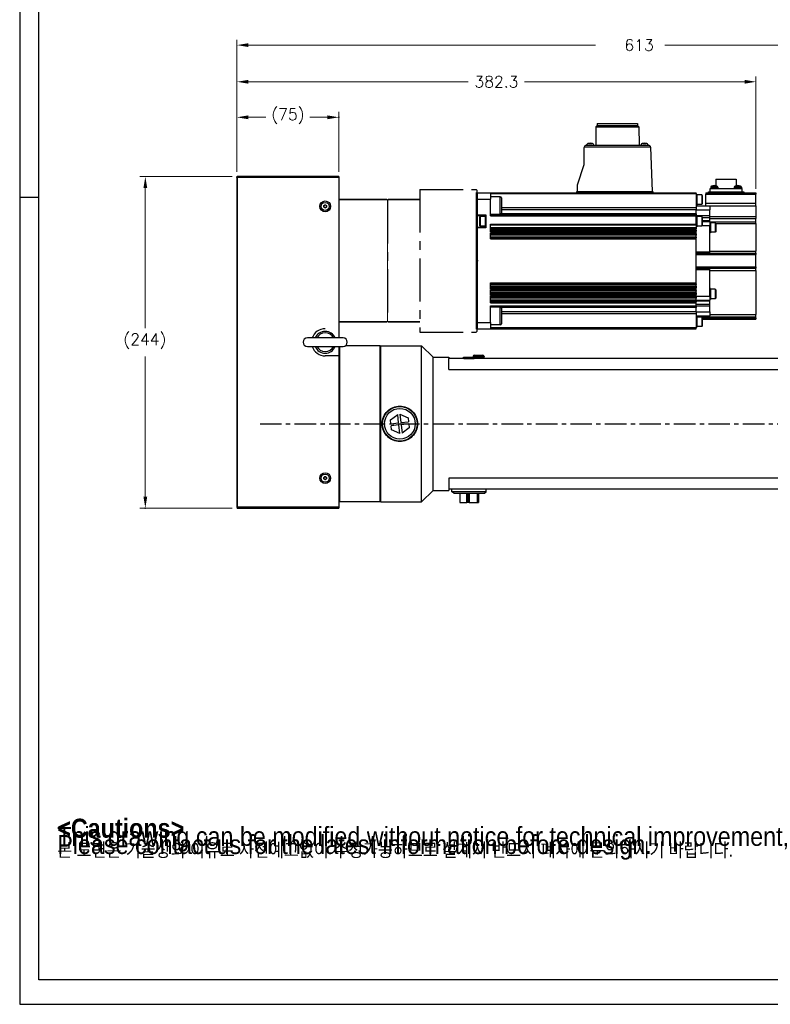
# Model space of a CAD drawing. Extents: x 22980 to 24665, y 4373 to 5561.
# Tile 1 of 19: x 22980 to 23533, y 4373 to 5098. Entities that reach past the tile are written whole.
import ezdxf

# ---------------------------------------------------------------- set-up
doc = ezdxf.new("R2010")
doc.units = 0
doc.header["$LTSCALE"] = 25.4
doc.linetypes.add('CENTER', pattern=[2, 1.25, -0.25, 0.25, -0.25])
doc.layers.get('0').update_dxf_attribs({"linetype": 'CONTINUOUS'})
doc.layers.get('Defpoints').update_dxf_attribs({"linetype": 'CONTINUOUS'})
for name, color, linetype in [('1', 1, 'CENTER'), ('ATA-CENTER', 133, 'CENTER'), ('ATA-TEXT', 7, 'CONTINUOUS')]:
    doc.layers.add(name, color=color, linetype=linetype)
for name, color, linetype, lineweight in [('2d ConnectionPoints', 7, 'CONTINUOUS', 50), ('AM_0', 7, 'CONTINUOUS', 50), ('AM_5_Dimension', 6, 'CONTINUOUS', 13), ('ATA-DIM', 252, 'CONTINUOUS', 25), ('외형선(ISO)', 7, 'CONTINUOUS', 35)]:
    doc.layers.add(name, color=color, linetype=linetype, lineweight=lineweight)
doc.styles.get("Standard").update_dxf_attribs({"font": 'simplex.shx'})
doc.styles.add('주 문자 (ISO)', font='arial.ttf')
doc.dimstyles.new('ata_A1', dxfattribs={"dimtxt": 4.2, "dimasz": 4.2, "dimexe": 2, "dimexo": 2, "dimgap": 2, "dimtad": 0, "dimtih": 1, "dimtoh": 1, "dimdec": 6, "dimdsep": 46, "dimtxsty": 'Standard', "dimcen": 0, "dimclrd": 252, "dimclre": 252, "dimclrt": 4, "dimadec": 6, "dimazin": 2, "dimtfac": 1, "dimtdec": 6, "dimtofl": 0, "dimtmove": 0, "dimatfit": 3, "dimfxl": 0, "dimtolj": 1, "dimtzin": 0, "dimlwd": 0, "dimlwe": 0, "dimarcsym": 0})

# ---------------------------------------------------------------- blocks, each defined once
blk = doc.blocks.new('DDHW')
for p, q in [((20483.62, 4957.94), (20483.62, 4962.6)), ((20483.62, 4962.6), (20483.62, 4957.94)), ((20483.62, 4957.94), (20483.62, 4867.25)), ((20483.62, 4946.35), (20483.62, 4957.94)), ((20483.62, 4867.25), (20483.62, 4936.85)), ((20483.62, 4862.6), (20483.62, 4867.25)), ((20483.62, 4867.25), (20483.62, 4862.6)), ((20381.82, 4862.6), (20381.82, 4855.75))]:
    blk.add_line(p, q)
at = {"color": 7, "linetype": 'Continuous'}
blk.add_line((20483.62, 4962.6), (20483.62, 4862.6), dxfattribs=at)
at = {"ltscale": 0.2}
blk.add_line((20381.82, 4957.6), (20381.82, 4867.6), dxfattribs=at)
at = {"layer": '1', "color": 0}
for p, q in [((20441.62, 4965.1), (20483.12, 4965.1)), ((20441.62, 4965.1), (20441.62, 4860.1)), ((20483.62, 4964.6), (20483.62, 4860.6)), ((20417.82, 4957.1), (20417.82, 4868.1)), ((20441.62, 4860.1), (20483.12, 4860.1))]:
    blk.add_line(p, q, dxfattribs=at)
at = {"layer": '2d ConnectionPoints'}
blk.add_point((20483.62, 4912.6), dxfattribs=at)
at = {"layer": 'AM_0'}
blk.add_line((20483.62, 4962.9), (20483.62, 4862.3), dxfattribs=at)
at = {"layer": 'AM_5_Dimension', "color": 0}
for p, q in [((20483.62, 4964.6), (20483.12, 4965.1)), ((20483.62, 4860.6), (20483.12, 4860.1))]:
    blk.add_line(p, q, dxfattribs=at)
at = {"layer": 'AM_5_Dimension', "color": 0, "ltscale": 0.5}
blk.add_line((20417.82, 4957.1), (20417.82, 4868.1), dxfattribs=at)
at = {"layer": '외형선(ISO)'}
for p, q in [((20381.82, 4957.6), (20417.32, 4957.6)), ((20417.82, 4957.1), (20417.32, 4957.6)), ((20417.82, 4957.1), (20418.32, 4957.6)), ((20417.82, 4957.1), (20418.32, 4957.6)), ((20441.62, 4957.6), (20418.32, 4957.6)), ((20381.82, 4867.6), (20417.32, 4867.6)), ((20417.82, 4868.1), (20417.32, 4867.6)), ((20417.82, 4868.1), (20418.32, 4867.6)), ((20417.82, 4868.1), (20418.32, 4867.6)), ((20441.62, 4867.6), (20418.32, 4867.6))]:
    blk.add_line(p, q, dxfattribs=at)
blk = doc.blocks.new('*D8982')
at = {"color": 0}
for p in [(23140.7, 4982.72), (23072.7, 4738.72), (23140.7, 4738.72)]:
    blk.add_point(p, dxfattribs=at)
at = {"layer": 'ATA-DIM', "color": 252, "lineweight": 0}
for p, q in [((23136.7, 4982.72), (23068.7, 4982.72)), ((23072.7, 4974.32), (23072.7, 4871.11)), ((23072.7, 4747.12), (23072.7, 4850.34)), ((23136.7, 4738.72), (23068.7, 4738.72))]:
    blk.add_line(p, q, dxfattribs=at)
at = {"layer": 'ATA-DIM', "color": 252}
for points in [[(23074.1, 4974.32), (23071.3, 4974.32), (23072.7, 4982.72)], [(23071.3, 4747.12), (23074.1, 4747.12), (23072.7, 4738.72)]]:
    blk.add_solid(points, dxfattribs=at)
at = {"layer": 'ATA-DIM', "color": 4, "ltscale": 0.2, "insert": (23056.53, 4867.11), "char_height": 8.4, "attachment_point": 1}
blk.add_mtext('\\A1;(244)', dxfattribs=at)
blk = doc.blocks.new('*D8997')
at = {"layer": 'ATA-DIM', "color": 252, "lineweight": 0}
for p, q in [((23140.2, 4986.22), (23140.2, 5056.49)), ((23148.6, 5052.49), (23310.55, 5052.49)), ((23514.1, 5052.49), (23352.15, 5052.49)), ((23522.5, 4973.72), (23522.5, 5056.49))]:
    blk.add_line(p, q, dxfattribs=at)
at = {"layer": 'ATA-DIM', "color": 252}
for points in [[(23148.6, 5053.89), (23148.6, 5051.09), (23140.2, 5052.49)], [(23514.1, 5051.09), (23514.1, 5053.89), (23522.5, 5052.49)]]:
    blk.add_solid(points, dxfattribs=at)
at = {"layer": 'Defpoints', "color": 0}
for p in [(23522.5, 5052.49), (23140.2, 4982.22), (23522.5, 4969.72)]:
    blk.add_point(p, dxfattribs=at)
at = {"layer": 'ATA-DIM', "color": 4, "ltscale": 0.2, "insert": (23331.35, 5052.49), "char_height": 8.4, "attachment_point": 5}
blk.add_mtext('\\A1;382.3', dxfattribs=at)
blk = doc.blocks.new('*D8975')
at = {"color": 0}
for p in [(23215.2, 5026.33), (23140.2, 4982.22), (23215.2, 4982.22)]:
    blk.add_point(p, dxfattribs=at)
at = {"layer": 'ATA-DIM', "color": 252, "lineweight": 0}
for p, q in [((23140.2, 4986.22), (23140.2, 5030.33)), ((23215.2, 4986.22), (23215.2, 5030.33)), ((23148.6, 5026.33), (23161.52, 5026.33)), ((23206.8, 5026.33), (23193.88, 5026.33))]:
    blk.add_line(p, q, dxfattribs=at)
at = {"layer": 'ATA-DIM', "color": 252}
for points in [[(23148.6, 5027.73), (23148.6, 5024.93), (23140.2, 5026.33)], [(23206.8, 5024.93), (23206.8, 5027.73), (23215.2, 5026.33)]]:
    blk.add_solid(points, dxfattribs=at)
at = {"layer": 'ATA-DIM', "color": 4, "ltscale": 0.2, "insert": (23165.52, 5032.71), "char_height": 8.4, "attachment_point": 1}
blk.add_mtext('\\A1;(75)', dxfattribs=at)
blk = doc.blocks.new('*D8976')
at = {"color": 0}
for p in [(23753.2, 5079.47), (23140.2, 4982.22), (23753.2, 4858.22)]:
    blk.add_point(p, dxfattribs=at)
at = {"layer": 'ATA-DIM', "color": 252, "lineweight": 0}
for p, q in [((23140.2, 4986.22), (23140.2, 5083.47)), ((23753.2, 4862.22), (23753.2, 5083.47)), ((23148.6, 5079.47), (23404.41, 5079.47)), ((23744.8, 5079.47), (23455.33, 5079.47))]:
    blk.add_line(p, q, dxfattribs=at)
at = {"layer": 'ATA-DIM', "color": 252}
for points in [[(23148.6, 5080.87), (23148.6, 5078.07), (23140.2, 5079.47)], [(23744.8, 5078.07), (23744.8, 5080.87), (23753.2, 5079.47)]]:
    blk.add_solid(points, dxfattribs=at)
at = {"layer": 'ATA-DIM', "color": 4, "ltscale": 0.2, "insert": (23408.41, 5083.67), "char_height": 8.4, "attachment_point": 1}
blk.add_mtext('\\A1;   613', dxfattribs=at)
blk = doc.blocks.new('ata-Border-A1-002')
at = {"color": 253, "ltscale": 0.5}
for p, q in [((0, 594), (0, 0)), ((7, 297), (0, 297)), ((0, 0), (841, 0))]:
    blk.add_line(p, q, dxfattribs=at)
at = {"ltscale": 0.5}
blk.add_line((7, 9), (7, 585), dxfattribs=at)
blk.add_line((834, 9), (7, 9))

msp = doc.modelspace()

# ---------------------------------------------------------------- linework, layer by layer
for p, q in [((23404.6290774, 5019.2237428), (23404.5290774, 5005.7237428)), ((23405.6290774, 5020.2237428), (23404.6290774, 5019.2237428)), ((23404.6290774, 5019.2237428), (23436.3690774, 5019.2237428)), ((23405.6290774, 5021.7237428), (23405.6290774, 5020.2237428)), ((23405.6290774, 5021.7237428), (23435.3690774, 5021.7237428)), ((23405.6290774, 5020.2237428), (23435.3690774, 5020.2237428)), ((23435.3690774, 5021.7237428), (23435.3690774, 5020.2237428)), ((23435.3690774, 5020.2237428), (23436.3690774, 5019.2237428)), ((23436.3690774, 5019.2237428), (23436.4690774, 5005.7237428)), ((23395.9990774, 4991.5237428), (23395.9990774, 5004.2237428)), ((23444.8623243, 5004.276092), (23395.9999911, 5004.276092)), ((23397.4990774, 5005.7237428), (23399.417068, 5005.7237428)), ((23399.2971836, 5007.1197888), (23401.7009712, 5007.1197888)), ((23399.417068, 5005.7237428), (23401.5810868, 5005.7237428)), ((23401.5810868, 5005.7237428), (23439.417068, 5005.7237428)), ((23439.2971836, 5007.1197888), (23441.7009712, 5007.1197888)), ((23439.417068, 5005.7237428), (23441.5810868, 5005.7237428)), ((23441.5810868, 5005.7237428), (23443.3632381, 5005.7237428)), ((23444.8623243, 5004.276092), (23445.9990774, 4971.7237428)), ((23390.9990774, 4976.5237428), (23395.9990774, 4991.5237428)), ((23140.1990769, 4982.2237428), (23140.1990769, 4739.2237428)), ((23140.6990769, 4982.2237428), (23140.1990769, 4982.2237428)), ((23140.6990769, 4982.7237428), (23140.6990769, 4982.2237428)), ((23215.1990769, 4982.7237428), (23140.6990769, 4982.7237428)), ((23140.6990769, 4739.2237428), (23140.6990769, 4982.2237428)), ((23140.6990769, 4982.2237428), (23215.1990769, 4982.2237428)), ((23215.1990769, 4982.7237428), (23215.1990769, 4982.2237428)), ((23215.1990769, 4982.2237428), (23215.1990769, 4870.7237428)), ((23493.0990774, 4980.7237428), (23507.8990774, 4980.7237428)), ((23493.0990774, 4980.7237428), (23493.0990774, 4975.9148312)), ((23507.8990774, 4980.7237428), (23507.8990774, 4975.9148312)), ((23390.9990774, 4971.7237428), (23390.9990774, 4976.5237428)), ((23488.7990774, 4974.0237428), (23512.1990774, 4974.0237428)), ((23488.7990774, 4971.5237428), (23488.7990774, 4974.0237428)), ((23489.1932021, 4974.8709917), (23489.1190774, 4974.0237428)), ((23489.1932021, 4974.8709917), (23494.5449527, 4974.8709917)), ((23489.90945, 4975.7438515), (23493.8287048, 4975.7438515)), ((23494.5449527, 4974.8709917), (23494.6190774, 4974.0237428)), ((23506.4532021, 4974.8709917), (23506.3790774, 4974.0237428)), ((23506.4532021, 4974.8709917), (23511.8049527, 4974.8709917)), ((23507.1694501, 4975.7438515), (23511.0887047, 4975.7438515)), ((23511.8049527, 4974.8709917), (23511.8790774, 4974.0237428)), ((23512.1990774, 4974.0237428), (23512.1990774, 4971.5237428)), ((23316.9990774, 4970.7237428), (23326.9990774, 4970.7237428)), ((23316.9990774, 4970.7237428), (23316.9990774, 4966.0696357)), ((23316.9990774, 4966.0696357), (23316.9990774, 4970.7237428)), ((23316.9990774, 4966.0696357), (23326.9990774, 4966.0696357)), ((23316.9990774, 4954.4737428), (23316.9990774, 4966.0696357)), ((23316.9990774, 4966.0696357), (23316.9990774, 4875.3778499)), ((23326.9990774, 4970.7237428), (23326.9990774, 4966.0696357)), ((23326.9990774, 4970.7237428), (23478.4990774, 4970.7237428)), ((23478.4990774, 4970.0279177), (23326.9990774, 4970.0279177)), ((23334.1990774, 4967.8823827), (23326.9990774, 4967.8823827)), ((23326.9990774, 4953.8251344), (23326.9990774, 4966.0696357)), ((23334.1990774, 4954.8823827), (23334.1990774, 4967.8823827)), ((23334.9990774, 4967.0823827), (23334.9990774, 4955.6823827)), ((23390.4990774, 4970.7237428), (23390.4990774, 4971.7237428)), ((23390.4990774, 4971.7237428), (23446.4990774, 4971.7237428)), ((23446.4990774, 4971.7237428), (23446.4990774, 4970.7237428)), ((23478.4990774, 4970.0279177), (23478.4990774, 4970.7237428)), ((23478.4990774, 4970.0279177), (23478.4990774, 4959.7944075)), ((23478.9990774, 4969.7237428), (23478.4990774, 4969.7237428)), ((23478.9990774, 4969.7237428), (23478.9990774, 4961.7237428)), ((23482.6490774, 4969.2237428), (23478.9990774, 4969.2237428)), ((23482.9990774, 4968.8737428), (23482.6490774, 4969.2237428)), ((23482.6490774, 4969.2237428), (23482.6490774, 4962.2237428)), ((23482.9990774, 4968.8737428), (23482.9990774, 4962.5737428)), ((23485.4990774, 4970.7237428), (23485.4990774, 4969.7237428)), ((23485.4990774, 4970.7237428), (23487.4990774, 4970.7237428)), ((23485.4990774, 4969.7237428), (23522.4990774, 4969.7237428)), ((23485.4990774, 4963.050596), (23485.4990774, 4969.7237428)), ((23487.4990774, 4970.7237428), (23487.4990774, 4971.5237428)), ((23487.4990774, 4971.5237428), (23513.4990774, 4971.5237428)), ((23487.4990774, 4970.7237428), (23513.4990774, 4970.7237428)), ((23513.4990774, 4971.5237428), (23513.4990774, 4970.7237428)), ((23513.4990774, 4970.7237428), (23522.4990774, 4970.7237428)), ((23522.4990774, 4970.7237428), (23522.4990774, 4969.7237428)), ((23522.4990774, 4963.050596), (23522.4990774, 4969.7237428)), ((23204.1990769, 4961.3010931), (23205.1990769, 4961.8784433)), ((23204.1990769, 4960.1463925), (23204.1990769, 4961.3010931)), ((23205.1990769, 4959.5690423), (23204.1990769, 4960.1463925)), ((23205.1990769, 4961.8784433), (23206.1990769, 4961.3010931)), ((23206.1990769, 4960.1463925), (23205.1990769, 4959.5690423)), ((23206.1990769, 4961.3010931), (23206.1990769, 4960.1463925)), ((23478.4990774, 4959.7944075), (23334.9990774, 4959.7944075)), ((23478.4990774, 4958.3283413), (23334.9990774, 4958.3283413)), ((23478.9990774, 4961.7237428), (23478.4990774, 4961.7237428)), ((23478.4990774, 4961.2237428), (23488.4990774, 4961.2237428)), ((23478.4990774, 4959.7944075), (23478.4990774, 4958.3283413)), ((23478.4990774, 4955.1662435), (23478.4990774, 4958.3283413)), ((23478.4990774, 4958.2237428), (23488.4990774, 4958.2237428)), ((23482.6490774, 4962.2237428), (23478.9990774, 4962.2237428)), ((23482.9990774, 4962.5737428), (23482.6490774, 4962.2237428)), ((23485.4990774, 4963.050596), (23522.4990774, 4963.050596)), ((23485.4990774, 4961.2237428), (23485.4990774, 4963.050596)), ((23488.4990774, 4961.2237428), (23488.4990774, 4958.2237428)), ((23488.4990774, 4961.1797958), (23522.4990774, 4961.1797958)), ((23488.4990774, 4953.9721699), (23488.4990774, 4958.2237428)), ((23522.4990774, 4961.1797958), (23522.4990774, 4963.050596)), ((23522.4990774, 4961.1797958), (23522.4990774, 4953.4217224)), ((23316.9990774, 4954.4737428), (23323.4990774, 4954.4737428)), ((23316.9990774, 4953.9737428), (23323.4990774, 4953.9737428)), ((23318.9990774, 4952.8737428), (23319.3490774, 4953.2237428)), ((23318.9990774, 4952.8737428), (23318.9990774, 4946.5737428)), ((23322.9990774, 4953.2237428), (23319.3490774, 4953.2237428)), ((23319.3490774, 4953.2237428), (23319.3490774, 4946.2237428)), ((23323.4990774, 4953.7237428), (23322.9990774, 4953.7237428)), ((23322.9990774, 4953.7237428), (23322.9990774, 4945.7237428)), ((23323.4990774, 4954.4737428), (23323.4990774, 4944.9737428)), ((23334.1990774, 4954.8823827), (23326.9990774, 4954.8823827)), ((23478.4990774, 4954.5209595), (23326.9990774, 4954.5209595)), ((23326.9990774, 4953.8251344), (23478.4990774, 4953.8251344)), ((23478.4990774, 4955.1662435), (23334.8103059, 4955.1662435)), ((23478.4990774, 4955.1662435), (23478.4990774, 4954.5209595)), ((23478.4990774, 4953.8251344), (23478.4990774, 4954.5209595)), ((23478.4990774, 4953.9721699), (23488.4990774, 4953.9721699)), ((23478.4990774, 4947.552913), (23478.4990774, 4953.8251344)), ((23478.9990774, 4953.7237428), (23478.4990774, 4953.7237428)), ((23478.9990774, 4953.7237428), (23478.9990774, 4945.7237428)), ((23482.6490774, 4953.2237428), (23478.9990774, 4953.2237428)), ((23482.9990774, 4952.8737428), (23482.6490774, 4953.2237428)), ((23482.6490774, 4953.2237428), (23482.6490774, 4946.2237428)), ((23482.9990774, 4952.8737428), (23482.9990774, 4946.5737428)), ((23482.9990774, 4952.5579564), (23488.4990774, 4952.5579564)), ((23488.4990774, 4952.5579564), (23488.4990774, 4953.9721699)), ((23488.4990774, 4953.4217224), (23522.4990774, 4953.4217224)), ((23488.4990774, 4950.3095292), (23488.4990774, 4952.5579564)), ((23488.4990774, 4951.9096771), (23522.4990774, 4951.9096771)), ((23522.4990774, 4953.4217224), (23522.4990774, 4951.9096771)), ((23522.4990774, 4949.4302316), (23522.4990774, 4951.9096771)), ((23316.9990774, 4945.4737428), (23323.4990774, 4945.4737428)), ((23323.4990774, 4944.9737428), (23316.9990774, 4944.9737428)), ((23316.9990774, 4875.3778499), (23316.9990774, 4944.9737428)), ((23318.9990774, 4946.5737428), (23319.3490774, 4946.2237428)), ((23322.9990774, 4946.2237428), (23319.3490774, 4946.2237428)), ((23323.4990774, 4945.7237428), (23322.9990774, 4945.7237428)), ((23326.9990774, 4941.9205796), (23326.9990774, 4947.552913)), ((23326.9990774, 4947.552913), (23478.4990774, 4947.552913)), ((23478.4990774, 4946.8990514), (23326.9990774, 4946.8990514)), ((23478.4990774, 4945.0895541), (23326.9990774, 4945.0895541)), ((23478.4990774, 4944.1102343), (23326.9990774, 4944.1102343)), ((23478.4990774, 4946.8990514), (23478.4990774, 4947.552913)), ((23478.4990774, 4946.8990514), (23478.4990774, 4945.0895541)), ((23478.9990774, 4945.7237428), (23478.4990774, 4945.7237428)), ((23478.4990774, 4945.0895541), (23478.4990774, 4944.1102343)), ((23478.4990774, 4943.1403334), (23478.4990774, 4944.1102343)), ((23482.6490774, 4946.2237428), (23478.9990774, 4946.2237428)), ((23482.9990774, 4946.5737428), (23482.6490774, 4946.2237428)), ((23482.9990774, 4950.3095292), (23488.4990774, 4950.3095292)), ((23482.9990774, 4949.7237428), (23488.4990774, 4949.7237428)), ((23482.9990774, 4946.7237428), (23488.4990774, 4946.7237428)), ((23488.4990774, 4949.7237428), (23488.4990774, 4950.3095292)), ((23488.4990774, 4949.7237428), (23488.4990774, 4946.7237428)), ((23488.4990774, 4949.4302316), (23522.4990774, 4949.4302316)), ((23488.9990774, 4949.2237428), (23488.4990774, 4949.2237428)), ((23488.4990774, 4945.2237428), (23488.4990774, 4946.7237428)), ((23488.4990774, 4927.2237428), (23488.4990774, 4945.2237428)), ((23488.9990774, 4949.2237428), (23488.9990774, 4941.2237428)), ((23492.5990774, 4948.7237428), (23488.9990774, 4948.7237428)), ((23492.9990774, 4948.3237428), (23492.5990774, 4948.7237428)), ((23492.5990774, 4948.7237428), (23492.5990774, 4941.7237428)), ((23492.9990774, 4948.3237428), (23492.9990774, 4942.1237428)), ((23492.9990774, 4948.0713452), (23522.4990774, 4948.0713452)), ((23522.4990774, 4948.0713452), (23522.4990774, 4949.4302316)), ((23522.4990774, 4948.0713452), (23522.4990774, 4927.8687132)), ((23478.4990774, 4943.1403334), (23326.9990774, 4943.1403334)), ((23478.4990774, 4942.7569715), (23326.9990774, 4942.7569715)), ((23478.4990774, 4942.6159808), (23326.9990774, 4942.6159808)), ((23326.9990774, 4941.9205796), (23478.4990774, 4941.9205796)), ((23326.9990774, 4936.9265261), (23326.9990774, 4941.2764089)), ((23326.9990774, 4941.2764089), (23478.4990774, 4941.2764089)), ((23478.4990774, 4940.5810078), (23326.9990774, 4940.5810078)), ((23478.4990774, 4940.4977605), (23326.9990774, 4940.4977605)), ((23478.4990774, 4939.5404959), (23326.9990774, 4939.5404959)), ((23478.4990774, 4938.076684), (23326.9990774, 4938.076684)), ((23478.4990774, 4937.6223511), (23326.9990774, 4937.6223511)), ((23326.9990774, 4936.9265261), (23478.4990774, 4936.9265261)), ((23478.4990774, 4943.1403334), (23478.4990774, 4942.7569715)), ((23478.4990774, 4942.7569715), (23478.4990774, 4942.6159808)), ((23478.4990774, 4941.9205796), (23478.4990774, 4942.6159808)), ((23478.4990774, 4941.2764089), (23478.4990774, 4941.9205796)), ((23478.4990774, 4940.5810078), (23478.4990774, 4941.2764089)), ((23478.4990774, 4940.5810078), (23478.4990774, 4940.4977605)), ((23478.4990774, 4940.4977605), (23478.4990774, 4939.5404959)), ((23478.4990774, 4938.076684), (23478.4990774, 4939.5404959)), ((23478.4990774, 4938.076684), (23478.4990774, 4937.6223511)), ((23478.4990774, 4936.9265261), (23478.4990774, 4937.6223511)), ((23478.4990774, 4904.5209595), (23478.4990774, 4936.9265261)), ((23488.9990774, 4941.2237428), (23488.4990774, 4941.2237428)), ((23492.5990774, 4941.7237428), (23488.9990774, 4941.7237428)), ((23492.9990774, 4942.1237428), (23492.5990774, 4941.7237428)), ((23478.4990774, 4927.2237428), (23488.4990774, 4927.2237428)), ((23478.4990774, 4926.2237428), (23522.4990774, 4926.2237428)), ((23478.4990774, 4925.2237428), (23522.4990774, 4925.2237428)), ((23485.4990774, 4926.2237428), (23485.4990774, 4926.2418101)), ((23485.4990774, 4926.2418101), (23488.4990774, 4926.2418101)), ((23488.4990774, 4927.8687132), (23522.4990774, 4927.8687132)), ((23488.4990774, 4926.2418101), (23488.4990774, 4927.2237428)), ((23522.4990774, 4926.2237428), (23522.4990774, 4927.8687132)), ((23522.4990774, 4926.2237428), (23522.4990774, 4925.2237428)), ((23522.4990774, 4916.2237428), (23522.4990774, 4925.2237428)), ((23478.4990774, 4916.2237428), (23522.4990774, 4916.2237428)), ((23478.4990774, 4915.2237428), (23522.4990774, 4915.2237428)), ((23485.4990774, 4915.2056755), (23485.4990774, 4915.2237428)), ((23488.4990774, 4915.2056755), (23485.4990774, 4915.2056755)), ((23488.4990774, 4914.2237428), (23488.4990774, 4915.2056755)), ((23522.4990774, 4916.2237428), (23522.4990774, 4915.2237428)), ((23522.4990774, 4913.5787724), (23522.4990774, 4915.2237428)), ((23478.4990774, 4914.2237428), (23488.4990774, 4914.2237428)), ((23488.4990774, 4896.2237428), (23488.4990774, 4914.2237428)), ((23488.4990774, 4913.5787724), (23522.4990774, 4913.5787724)), ((23522.4990774, 4913.5787724), (23522.4990774, 4881.112988)), ((23326.9990774, 4900.1710766), (23326.9990774, 4904.5209595)), ((23326.9990774, 4904.5209595), (23478.4990774, 4904.5209595)), ((23478.4990774, 4903.8251344), (23326.9990774, 4903.8251344)), ((23478.4990774, 4903.3708016), (23326.9990774, 4903.3708016)), ((23478.4990774, 4901.9069428), (23326.9990774, 4901.9069428)), ((23478.4990774, 4900.9497251), (23326.9990774, 4900.9497251)), ((23478.4990774, 4900.8664778), (23326.9990774, 4900.8664778)), ((23326.9990774, 4900.1710766), (23478.4990774, 4900.1710766)), ((23478.4990774, 4903.8251344), (23478.4990774, 4904.5209595)), ((23478.4990774, 4903.8251344), (23478.4990774, 4903.3708016)), ((23478.4990774, 4901.9069428), (23478.4990774, 4903.3708016)), ((23478.4990774, 4901.9069428), (23478.4990774, 4900.9497251)), ((23478.4990774, 4900.9497251), (23478.4990774, 4900.8664778)), ((23478.4990774, 4900.1710766), (23478.4990774, 4900.8664778)), ((23478.4990774, 4899.526906), (23478.4990774, 4900.1710766)), ((23488.9990774, 4900.2237428), (23488.4990774, 4900.2237428)), ((23488.9990774, 4900.2237428), (23488.9990774, 4892.2237428)), ((23326.9990774, 4895.2008977), (23326.9990774, 4899.526906)), ((23326.9990774, 4899.526906), (23478.4990774, 4899.526906)), ((23478.4990774, 4898.8315048), (23326.9990774, 4898.8315048)), ((23478.4990774, 4898.690514), (23326.9990774, 4898.690514)), ((23478.4990774, 4898.3070744), (23326.9990774, 4898.3070744)), ((23478.4990774, 4897.0840504), (23326.9990774, 4897.0840504)), ((23478.4990774, 4896.0597594), (23326.9990774, 4896.0597594)), ((23478.4990774, 4895.8962989), (23326.9990774, 4895.8962989)), ((23326.9990774, 4895.2008977), (23478.4990774, 4895.2008977)), ((23326.9990774, 4889.7337009), (23326.9990774, 4894.556727)), ((23326.9990774, 4894.556727), (23478.4990774, 4894.556727)), ((23478.4990774, 4893.8613259), (23326.9990774, 4893.8613259)), ((23478.4990774, 4893.6182916), (23326.9990774, 4893.6182916)), ((23478.4990774, 4893.3044702), (23326.9990774, 4893.3044702)), ((23478.4990774, 4898.8315048), (23478.4990774, 4899.526906)), ((23478.4990774, 4898.8315048), (23478.4990774, 4898.690514)), ((23478.4990774, 4898.690514), (23478.4990774, 4898.3070744)), ((23478.4990774, 4897.0840504), (23478.4990774, 4898.3070744)), ((23478.4990774, 4897.0840504), (23478.4990774, 4896.0597594)), ((23478.4990774, 4896.0597594), (23478.4990774, 4895.8962989)), ((23478.4990774, 4895.2008977), (23478.4990774, 4895.8962989)), ((23478.4990774, 4894.556727), (23478.4990774, 4895.2008977)), ((23478.4990774, 4894.7237428), (23488.4990774, 4894.7237428)), ((23478.4990774, 4893.8613259), (23478.4990774, 4894.556727)), ((23478.4990774, 4893.8613259), (23478.4990774, 4893.6182916)), ((23478.4990774, 4893.6182916), (23478.4990774, 4893.3044702)), ((23478.4990774, 4891.8061518), (23478.4990774, 4893.3044702)), ((23488.4990774, 4894.7237428), (23488.4990774, 4896.2237428)), ((23488.4990774, 4894.7237428), (23488.4990774, 4891.7237428)), ((23492.5990774, 4899.7237428), (23488.9990774, 4899.7237428)), ((23492.5990774, 4892.7237428), (23488.9990774, 4892.7237428)), ((23492.9990774, 4899.3237428), (23492.5990774, 4899.7237428)), ((23492.5990774, 4899.7237428), (23492.5990774, 4892.7237428)), ((23492.9990774, 4893.1237428), (23492.5990774, 4892.7237428)), ((23492.9990774, 4899.3237428), (23492.9990774, 4893.1237428)), ((23478.4990774, 4891.8061518), (23326.9990774, 4891.8061518)), ((23478.4990774, 4890.7083189), (23326.9990774, 4890.7083189)), ((23478.4990774, 4890.4291021), (23326.9990774, 4890.4291021)), ((23326.9990774, 4889.7337009), (23478.4990774, 4889.7337009)), ((23326.9990774, 4875.3778499), (23326.9990774, 4887.6223511)), ((23326.9990774, 4887.6223511), (23478.4990774, 4887.6223511)), ((23478.4990774, 4886.9265261), (23326.9990774, 4886.9265261)), ((23334.1990774, 4886.5651029), (23326.9990774, 4886.5651029)), ((23334.1990774, 4873.5651029), (23334.1990774, 4886.5651029)), ((23478.4990774, 4886.2812412), (23334.8103067, 4886.2812412)), ((23334.9990774, 4885.7651029), (23334.9990774, 4874.3651029)), ((23478.4990774, 4891.8061518), (23478.4990774, 4890.7083189)), ((23478.4990774, 4891.7237428), (23488.4990774, 4891.7237428)), ((23478.4990774, 4891.1379564), (23488.4990774, 4891.1379564)), ((23478.4990774, 4890.7083189), (23478.4990774, 4890.4291021)), ((23478.4990774, 4889.7337009), (23478.4990774, 4890.4291021)), ((23478.4990774, 4887.6223511), (23478.4990774, 4889.7337009)), ((23478.4990774, 4888.8895292), (23488.4990774, 4888.8895292)), ((23478.4990774, 4886.9265261), (23478.4990774, 4887.6223511)), ((23478.4990774, 4887.4753157), (23488.4990774, 4887.4753157)), ((23478.4990774, 4886.9265261), (23478.4990774, 4886.2812412)), ((23478.4990774, 4883.1191443), (23478.4990774, 4886.2812412)), ((23488.9990774, 4892.2237428), (23488.4990774, 4892.2237428)), ((23488.4990774, 4891.1379564), (23488.4990774, 4891.7237428)), ((23488.4990774, 4888.8895292), (23488.4990774, 4891.1379564)), ((23488.4990774, 4887.4753157), (23488.4990774, 4888.8895292)), ((23488.4990774, 4883.2237428), (23488.4990774, 4887.4753157)), ((23478.4990774, 4883.1191443), (23334.9990774, 4883.1191443)), ((23478.4990774, 4881.653078), (23334.9990774, 4881.653078)), ((23478.4990774, 4883.2237428), (23488.4990774, 4883.2237428)), ((23478.4990774, 4883.1191443), (23478.4990774, 4881.653078)), ((23478.4990774, 4881.653078), (23478.4990774, 4871.4195678)), ((23478.4990774, 4880.2237428), (23488.4990774, 4880.2237428)), ((23478.9990774, 4879.7237428), (23478.4990774, 4879.7237428)), ((23478.9990774, 4879.7237428), (23478.9990774, 4871.7237428)), ((23482.6490774, 4879.2237428), (23478.9990774, 4879.2237428)), ((23482.9990774, 4878.8737428), (23482.6490774, 4879.2237428)), ((23482.6490774, 4879.2237428), (23482.6490774, 4872.2237428)), ((23482.6490774, 4879.2237428), (23485.4990774, 4879.2237428)), ((23482.9990774, 4878.8737428), (23482.9990774, 4872.5737428)), ((23482.9990774, 4878.7237428), (23522.4990774, 4878.7237428)), ((23485.4990774, 4879.4129734), (23488.4990774, 4879.4129734)), ((23485.4990774, 4879.1447517), (23485.4990774, 4879.4129734)), ((23522.4990774, 4879.1447517), (23485.4990774, 4879.1447517)), ((23488.4990774, 4883.2237428), (23488.4990774, 4880.2237428)), ((23488.4990774, 4881.112988), (23522.4990774, 4881.112988)), ((23488.4990774, 4879.4129734), (23488.4990774, 4880.2237428)), ((23522.4990774, 4879.1447517), (23522.4990774, 4881.112988)), ((23522.4990774, 4878.7237428), (23522.4990774, 4879.1447517)), ((23522.4990774, 4878.7237428), (23522.4990774, 4877.7237428)), ((23316.9990774, 4875.3778499), (23326.9990774, 4875.3778499)), ((23316.9990774, 4875.3778499), (23316.9990774, 4870.7237428)), ((23316.9990774, 4870.7237428), (23316.9990774, 4875.3778499)), ((23326.9990774, 4875.3778499), (23326.9990774, 4870.7237428)), ((23334.1990774, 4873.5651029), (23326.9990774, 4873.5651029)), ((23478.4990774, 4871.4195678), (23326.9990774, 4871.4195678)), ((23478.9990774, 4871.7237428), (23478.4990774, 4871.7237428)), ((23478.4990774, 4870.7237428), (23478.4990774, 4871.4195678)), ((23482.6490774, 4872.2237428), (23478.9990774, 4872.2237428)), ((23482.9990774, 4872.5737428), (23482.6490774, 4872.2237428)), ((23482.9990774, 4877.7237428), (23522.4990774, 4877.7237428)), ((23218.3490769, 4863.8737428), (23192.0490769, 4863.8737428)), ((23215.1990769, 4870.7237428), (23215.1990769, 4863.8737428)), ((23316.9990774, 4870.7237428), (23326.9990774, 4870.7237428)), ((23326.9990774, 4870.7237428), (23478.4990774, 4870.7237428)), ((23192.0490769, 4857.5737428), (23218.3490769, 4857.5737428)), ((23215.1990769, 4857.5737428), (23215.1990769, 4850.7237428)), ((23215.6990769, 4857.5737428), (23215.6990769, 4743.2237428)), ((23245.6990769, 4858.2237428), (23220.2654537, 4858.2237428)), ((23246.1990769, 4857.7237428), (23245.6990769, 4858.2237428)), ((23245.6990769, 4743.2237428), (23245.6990769, 4858.2237428)), ((23246.1990769, 4858.2237428), (23276.1990769, 4858.2237428)), ((23246.1990769, 4743.2237428), (23246.1990769, 4858.2237428)), ((23284.6990769, 4849.7237428), (23276.1990769, 4858.2237428)), ((23276.1990769, 4743.2237428), (23276.1990769, 4858.2237428)), ((23215.1990769, 4850.7237428), (23205.1990769, 4850.7237428)), ((23215.1990769, 4850.7237428), (23215.1990769, 4739.2237428)), ((23284.6990769, 4849.7237428), (23296.1990769, 4849.7237428)), ((23284.6990769, 4751.7237428), (23284.6990769, 4849.7237428)), ((23296.1990769, 4849.7237428), (23296.1990769, 4848.7237428)), ((23307.1990769, 4849.8237428), (23307.3990769, 4849.8237428)), ((23307.1990769, 4849.3237428), (23307.1990769, 4849.8237428)), ((23307.1990769, 4849.3237428), (23307.3990769, 4849.3237428)), ((23307.1990769, 4848.7237428), (23307.1990769, 4849.3237428)), ((23307.3990769, 4849.8237428), (23314.9990769, 4849.8237428)), ((23307.3990769, 4849.8237428), (23307.3990769, 4848.7237428)), ((23307.4140769, 4849.8137428), (23314.9840769, 4849.8137428)), ((23307.4140769, 4849.8137428), (23307.4140769, 4848.8137428)), ((23314.1990769, 4850.2237428), (23314.1990769, 4849.8237428)), ((23322.1990769, 4850.2237428), (23314.1990769, 4850.2237428)), ((23314.9840769, 4848.8137428), (23314.9840769, 4849.8137428)), ((23314.9990769, 4848.7237428), (23314.9990769, 4849.8237428)), ((23314.9990769, 4849.8237428), (23315.1990769, 4849.8237428)), ((23314.9990769, 4849.3237428), (23315.1990769, 4849.3237428)), ((23315.1990769, 4851.2237428), (23321.1990769, 4851.2237428)), ((23315.1990769, 4849.8237428), (23315.1990769, 4849.3237428)), ((23315.1990769, 4849.7237428), (23322.1990769, 4849.7237428)), ((23315.1990769, 4849.3237428), (23315.1990769, 4848.7237428)), ((23316.1990769, 4849.5237428), (23316.1990769, 4848.7237428)), ((23316.1990769, 4849.5237428), (23320.1990769, 4849.5237428)), ((23320.1990769, 4849.5237428), (23320.1990769, 4848.7237428)), ((23322.1990769, 4850.2237428), (23322.1990769, 4849.7237428)), ((23296.1990769, 4840.7237428), (23296.1990769, 4848.7237428)), ((23666.1990769, 4848.7237428), (23296.1990769, 4848.7237428)), ((23307.4140769, 4848.8137428), (23314.9840769, 4848.8137428)), ((23307.4140769, 4848.7237428), (23307.4140769, 4848.8137428)), ((23314.9840769, 4848.8137428), (23314.9840769, 4848.7237428)), ((23296.1990769, 4840.7237428), (23666.1990769, 4840.7237428)), ((23253.3152339, 4803.7147357), (23258.6050069, 4807.63115)), ((23259.3134687, 4801.4278011), (23258.6050069, 4807.63115)), ((23260.1946735, 4807.8127), (23266.2312743, 4805.1898293)), ((23260.1946735, 4807.8127), (23260.9031352, 4801.609351)), ((23253.6502817, 4800.7810293), (23253.3152339, 4803.7147357)), ((23253.6502817, 4800.7810293), (23259.3134687, 4801.4278011)), ((23259.4950186, 4799.8381345), (23253.8318317, 4799.1913628)), ((23254.1668795, 4796.2576563), (23253.8318317, 4799.1913628)), ((23260.2034803, 4793.6347856), (23259.4950186, 4799.8381345)), ((23260.9031352, 4801.609351), (23266.5663221, 4802.2561228)), ((23266.7478721, 4800.6664563), (23261.0846851, 4800.0196845)), ((23261.0846851, 4800.0196845), (23261.7931468, 4793.8163356)), ((23266.2312743, 4805.1898293), (23266.5663221, 4802.2561228)), ((23266.7478721, 4800.6664563), (23267.0829199, 4797.7327499)), ((23260.2034803, 4793.6347856), (23254.1668795, 4796.2576563)), ((23267.0829199, 4797.7327499), (23261.7931468, 4793.8163356)), ((23204.1990769, 4761.3010931), (23205.1990769, 4761.8784433)), ((23204.1990769, 4760.1463925), (23204.1990769, 4761.3010931)), ((23205.1990769, 4759.5690423), (23204.1990769, 4760.1463925)), ((23205.1990769, 4761.8784433), (23206.1990769, 4761.3010931)), ((23206.1990769, 4760.1463925), (23205.1990769, 4759.5690423)), ((23206.1990769, 4761.3010931), (23206.1990769, 4760.1463925)), ((23296.1990769, 4760.7237428), (23296.1990769, 4752.7237428)), ((23666.1990769, 4760.7237428), (23296.1990769, 4760.7237428)), ((23284.6990769, 4751.7237428), (23276.1990769, 4743.2237428)), ((23284.6990769, 4751.7237428), (23296.1990769, 4751.7237428)), ((23296.1990769, 4752.7237428), (23296.1990769, 4751.7237428)), ((23296.1990769, 4752.7237428), (23666.1990769, 4752.7237428)), ((23298.4990769, 4750.5174903), (23298.4990769, 4752.7237428)), ((23299.8738879, 4749.7237428), (23298.4990769, 4750.5174903)), ((23323.8990769, 4750.5174903), (23298.4990769, 4750.5174903)), ((23299.8738879, 4749.7237428), (23322.5242659, 4749.7237428)), ((23304.3152339, 4749.7237428), (23304.3152339, 4742.7237428)), ((23309.6050069, 4742.7237428), (23309.6050069, 4749.7237428)), ((23310.3134687, 4749.7237428), (23310.3134687, 4742.7237428)), ((23310.4950186, 4742.7237428), (23310.4950186, 4749.7237428)), ((23311.1946735, 4749.7237428), (23311.1946735, 4742.7237428)), ((23317.2312743, 4749.7237428), (23317.2312743, 4742.7237428)), ((23317.5663221, 4742.7237428), (23317.5663221, 4749.7237428)), ((23317.7478721, 4749.7237428), (23317.7478721, 4742.7237428)), ((23318.0829199, 4749.7237428), (23318.0829199, 4742.7237428)), ((23322.5242659, 4749.7237428), (23323.8990769, 4750.5174903)), ((23323.8990769, 4750.5174903), (23323.8990769, 4752.7237428)), ((23215.1990769, 4743.7237428), (23215.6990769, 4743.2237428)), ((23245.6990769, 4743.2237428), (23215.6990769, 4743.2237428)), ((23246.1990769, 4743.7237428), (23245.6990769, 4743.2237428)), ((23246.1990769, 4743.2237428), (23276.1990769, 4743.2237428)), ((23304.3152339, 4742.7237428), (23309.6050069, 4742.7237428)), ((23310.3134687, 4742.7237428), (23309.6050069, 4742.7237428)), ((23310.4950186, 4742.7237428), (23310.3134687, 4742.7237428)), ((23311.1946735, 4742.7237428), (23310.4950186, 4742.7237428)), ((23311.1946735, 4742.7237428), (23317.2312743, 4742.7237428)), ((23317.2312743, 4742.7237428), (23317.5663221, 4742.7237428)), ((23317.7478721, 4742.7237428), (23317.5663221, 4742.7237428)), ((23317.7478721, 4742.7237428), (23318.0829199, 4742.7237428)), ((23140.1990769, 4739.2237428), (23140.6990769, 4739.2237428)), ((23140.6990769, 4739.2237428), (23140.6990769, 4738.7237428)), ((23215.1990769, 4739.2237428), (23140.6990769, 4739.2237428)), ((23140.6990769, 4738.7237428), (23215.1990769, 4738.7237428)), ((23215.1990769, 4739.2237428), (23215.1990769, 4738.7237428))]:
    msp.add_line(p, q)
for centre, radius in [((23205.1990769, 4960.7237428), 4), ((23205.1990769, 4960.7237428), 3), ((23260.1990769, 4800.7237428), 12.7), ((23260.1990769, 4800.7237428), 11.325189), ((23205.1990769, 4760.7237428), 4), ((23205.1990769, 4760.7237428), 3)]:
    msp.add_circle(centre, radius)
for centre, radius, start, end in [((23397.4990774, 5004.2237428), 1.5, 178, 180), ((23397.4990774, 5004.2237428), 1.5, 90, 177.9999999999), ((23399.3956923, 5005.623027), 1.5, 93.7654683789, 176.150043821), ((23400.4990774, 5000.2237428), 7, 80.1133759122, 99.8866240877), ((23401.6024624, 5005.623027), 1.5, 3.849956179, 86.234531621), ((23439.3956923, 5005.623027), 1.5, 93.765468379, 176.1500438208), ((23440.4990774, 5000.2237428), 7, 80.1133759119, 99.8866240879), ((23441.6024624, 5005.623027), 1.5, 3.8499561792, 86.2345316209), ((23443.3632381, 5004.2237428), 1.5, 2.0000000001, 90), ((23140.6990769, 4982.2237428), 0.5, 90, 180), ((23490.1893968, 4974.7838359), 1, 106.2570278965, 175.0000000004), ((23491.8690774, 4969.0237428), 7, 73.7429721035, 106.2570278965), ((23493.548758, 4974.7838359), 1, 4.9999999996, 73.7429721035), ((23507.4493968, 4974.7838359), 1, 106.2570210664, 175.0000000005), ((23509.1290774, 4969.0237428), 7, 73.7429730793, 106.2570269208), ((23510.808758, 4974.7838359), 1, 4.9999999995, 73.7429789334), ((23334.1990774, 4967.0823827), 0.8, 0, 90), ((23205.1990769, 4960.7237428), 1, 120, 180), ((23205.1990769, 4960.7237428), 1, 180, 240), ((23205.1990769, 4960.7237428), 1, 60, 120), ((23205.1990769, 4960.7237428), 1, 240, 300), ((23205.1990769, 4960.7237428), 1, 0, 60), ((23205.1990769, 4960.7237428), 1, 300, 0), ((23334.1990774, 4955.6823827), 0.8, 270, 0), ((23334.1990774, 4885.7651029), 0.8, 0, 90), ((23334.1990774, 4874.3651029), 0.8, 270, 0), ((23192.0490769, 4860.7237428), 3.15, 90, 270), ((23205.1990769, 4860.7237428), 10, 90, 161.6391862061), ((23205.1990769, 4860.7237428), 8, 23.1880375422, 156.8119624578), ((23205.1990769, 4860.7237428), 6.88914, 27.2092425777, 152.7907574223), ((23218.3490769, 4860.7237428), 3.15, 270, 90), ((23205.1990769, 4860.7237428), 10, 198.3608137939, 270), ((23205.1990769, 4860.7237428), 8, 203.1880375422, 336.8119624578), ((23205.1990769, 4860.7237428), 6.88914, 207.2092425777, 332.7907574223), ((23315.1990769, 4850.2237428), 1, 90, 180), ((23315.9990769, 4849.5237428), 0.2, 0, 90), ((23320.3990769, 4849.5237428), 0.2, 90, 180), ((23321.1990769, 4850.2237428), 1, 0, 90), ((23205.1990769, 4760.7237428), 1, 120, 180), ((23205.1990769, 4760.7237428), 1, 180, 240), ((23205.1990769, 4760.7237428), 1, 60, 120), ((23205.1990769, 4760.7237428), 1, 240, 300), ((23205.1990769, 4760.7237428), 1, 0, 60), ((23205.1990769, 4760.7237428), 1, 300, 0), ((23140.6990769, 4739.2237428), 0.5, 180, 270)]:
    msp.add_arc(centre, radius, start, end)
for points, knots in [([(23247.1990769, 4800.7237428), (23247.1990769, 4802.3620899), (23247.5276575, 4804.1058193), (23248.8561353, 4807.30713), (23249.8557247, 4808.7651669), (23252.1577593, 4811.0672015), (23253.6157514, 4812.0667076), (23256.8169049, 4813.3951249), (23258.5605782, 4813.7237428), (23261.8375756, 4813.7237428), (23263.5812489, 4813.3951249), (23266.7824024, 4812.0667076), (23268.2403945, 4811.0672015), (23270.5424291, 4808.7651669), (23271.5420185, 4807.30713), (23272.8704963, 4804.1058193), (23273.1990769, 4802.3620899), (23273.1990769, 4800.7237428)], [1.9661074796, 1.9661074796, 1.9661074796, 1.9661074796, 2.4576116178, 2.4576116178, 2.949115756, 2.949115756, 3.4406653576, 3.4406653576, 3.9322149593, 3.9322149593, 4.4237645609, 4.4237645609, 4.9153141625, 4.9153141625, 5.4068183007, 5.4068183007, 5.8983224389, 5.8983224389, 5.8983224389, 5.8983224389]), ([(23273.1990769, 4800.7237428), (23273.1990769, 4799.0853957), (23272.8704963, 4797.3416663), (23271.5420185, 4794.1403556), (23270.5424291, 4792.6823187), (23268.2403945, 4790.3802841), (23266.7824024, 4789.380778), (23263.5812489, 4788.0523607), (23261.8375756, 4787.7237428), (23260.1990769, 4787.7237428), (23258.5605782, 4787.7237428), (23256.8169049, 4788.0523607), (23253.6157514, 4789.380778), (23252.1577593, 4790.3802841), (23249.8557247, 4792.6823187), (23248.8561353, 4794.1403556), (23247.5276575, 4797.3416663), (23247.1990769, 4799.0853957), (23247.1990769, 4800.7237428)], [5.8983224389, 5.8983224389, 5.8983224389, 5.8983224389, 6.3898265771, 6.3898265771, 6.8813307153, 6.8813307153, 7.3728803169, 7.3728803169, 7.8644299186, 7.8644299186, 7.8644299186, 8.3559795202, 8.3559795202, 8.8475291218, 8.8475291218, 9.33903326, 9.33903326, 9.8305373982, 9.8305373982, 9.8305373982, 9.8305373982])]:
    msp.add_open_spline(points, degree=3, knots=knots)
at = {"layer": 'ATA-CENTER', "ltscale": 0.5}
msp.add_line((23157.2554487, 4800.7237428), (24076.5164126, 4800.7237428), dxfattribs=at)

# ---------------------------------------------------------------- block references
at = {"xscale": 2, "yscale": 2, "zscale": 2}
msp.add_blockref('ata-Border-A1-002', (22980.1379207, 4373.3763254), dxfattribs=at)
msp.add_blockref('ata-Border-A1-002', (22980.1379207, 4373.3763254), dxfattribs=at)
at = {"ltscale": 0.2}
msp.add_blockref('DDHW', (2833.3746572, 8.1253715), dxfattribs=at)

# ---------------------------------------------------------------- texts
at = {"layer": 'ATA-TEXT', "color": 7, "attachment_point": 1, "style": '주 문자 (ISO)'}
for s, insert, char_height, line_spacing_factor in [('{\\fArial|b1|i0|c129|p34;\\H3.42860x;\\L<ATA SERVO PRESS>SERVO PRESS>}\\P{\\fArial|b0|i0|c129|p34;\\H2.57145x;MODEL : OACIS-}{\\fArial|b0|i0|c0|p34;\\H2.57145x;P015-}{\\fArial|b0|i0|c129|p34;\\H2.57145x;300-265-A}{\\fArial|b0|i0|c0|p34;\\H2.57145x;6V200}\\P{\\fArial|b0|i0|c129|p34;\\H2.57145x;MAX LOAD : ±}{\\fArial|b0|i0|c0|p34;\\H2.57145x;15}{\\fArial|b0|i0|c129|p34;\\H2.57145x; kN}\\P{\\fArial|b0|i0|c129|p34;\\H2.57145x;TRAVEL : 300 mm}\\P{\\fArial|b0|i0|c129|p34;\\H2.57145x;MAX SPEED : 265 mm/s}\\P{\\fArial|b0|i0|c129|p34;\\H1.71439x;□ Max allowable tooling weight is 1% of full capacity.}\\P{\\fArial|b0|i0|c129|p34;\\H1.71439x;□ Position Repeatability  }{\\fArial|b0|i0|c129|p34;\\H1.71439x;<}{\\fArial|b0|i0|c129|p34;\\H1.71439x; 0.01 mm}\\P{\\fArial|b0|i0|c129|p34;\\H1.71439x;□ Load Linearity }{\\fArial|b0|i0|c129|p34;\\H1.71439x;<}{\\fArial|b0|i0|c129|p34;\\H1.71439x; 0.5 % of Full Capa}\\P{\\fArial|b0|i0|c129|p34;\\H1.71439x;□ Load Accuracy }{\\fArial|b0|i0|c129|p34;\\H1.71439x;<}{\\fArial|b0|i0|c129|p34;\\H1.71439x; 1 %  of Full Capa}', (23019.8808977, 5515.6812474), 7, 1.151952), ('{\\fArial|b1|i0|c129|p34;\\H2.00000x;<Cautions> }\\P{\\fArial|b0|i0|c129|p34;\\H2.00000x;This drawing can be modified without notice for technical improvement,}\\P{\\fArial|b0|i0|c129|p34;\\H2.00000x;Please contact us for the latest information before design.}\\P{\\fGulim|b0|i0|c129|p50;\\H1.42857x;본 도면은 기술상의 이유로 사전예고없이 수정가능하므로 설계시 반드시 폐사에 문의하시기 바랍니다}{\\fArial|b0|i0|c129|p34;\\H1.42857x;.}', (23007.7844046, 4510.0118427), 6.9999998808, 0.257143)]:
    msp.add_mtext(s, dxfattribs=dict(at, insert=insert, char_height=char_height, line_spacing_factor=line_spacing_factor))

# ---------------------------------------------------------------- dimensions: what is measured, and where the dimension line sits
at = {"layer": 'ATA-DIM'}
for base, p1, p2, angle, text, override, picture, middle in [((23753.1990769, 5079.4706363), (23140.1990769, 4982.2237428), (23753.1990769, 4858.2237428), 180, '   <>', {"dimscale": 2, "dimdec": 3, "dimpost": '', "dimtol": 0, "dimlim": 0, "dimtp": 0, "dimtm": 0, "dimtfac": 0.857143, "dimtdec": 2, "dimtolj": 1, "dimtzin": 0}, '*D8976', (23429.8724933, 5079.4706363)), ((23215.1990769, 5026.3303986), (23140.1990769, 4982.2237428), (23215.1990769, 4982.2237428), 180, '(<>)', {"dimscale": 2, "dimdec": 3, "dimtfac": 0.857143, "dimtdec": 2}, '*D8975', (23177.6990769, 5026.3303986)), ((23072.6990769, 4738.7237428), (23140.6990769, 4982.7237428), (23140.6990769, 4738.7237428), 90, '(<>)', {"dimscale": 2, "dimdec": 3, "dimtol": 0, "dimlim": 0, "dimtp": 0, "dimtm": 0, "dimtfac": 0.857143, "dimtdec": 2, "dimtolj": 1, "dimtzin": 0}, '*D8982', (23072.6990769, 4860.7237428))]:
    dim = msp.add_linear_dim(base=base, p1=p1, p2=p2, angle=angle, text=text, dimstyle='ata_A1', override=override, dxfattribs=at)
    dim.commit()
    dim.dimension.update_dxf_attribs({"geometry": picture, "text_midpoint": middle, "dimtype": 160})
dim = msp.add_linear_dim(base=(23522.4990774, 5052.4942151), p1=(23140.1990769, 4982.2237428), p2=(23522.4990774, 4969.7237428), dimstyle='ata_A1', override={"dimscale": 2, "dimdec": 3, "dimtfac": 0.857143, "dimtdec": 2, "dimtfill": 0}, dxfattribs=at)
dim.commit()
dim.dimension.update_dxf_attribs({"geometry": '*D8997', "text_midpoint": (23331.3490771, 5052.4942151)})

doc.saveas('drawing.dxf')
